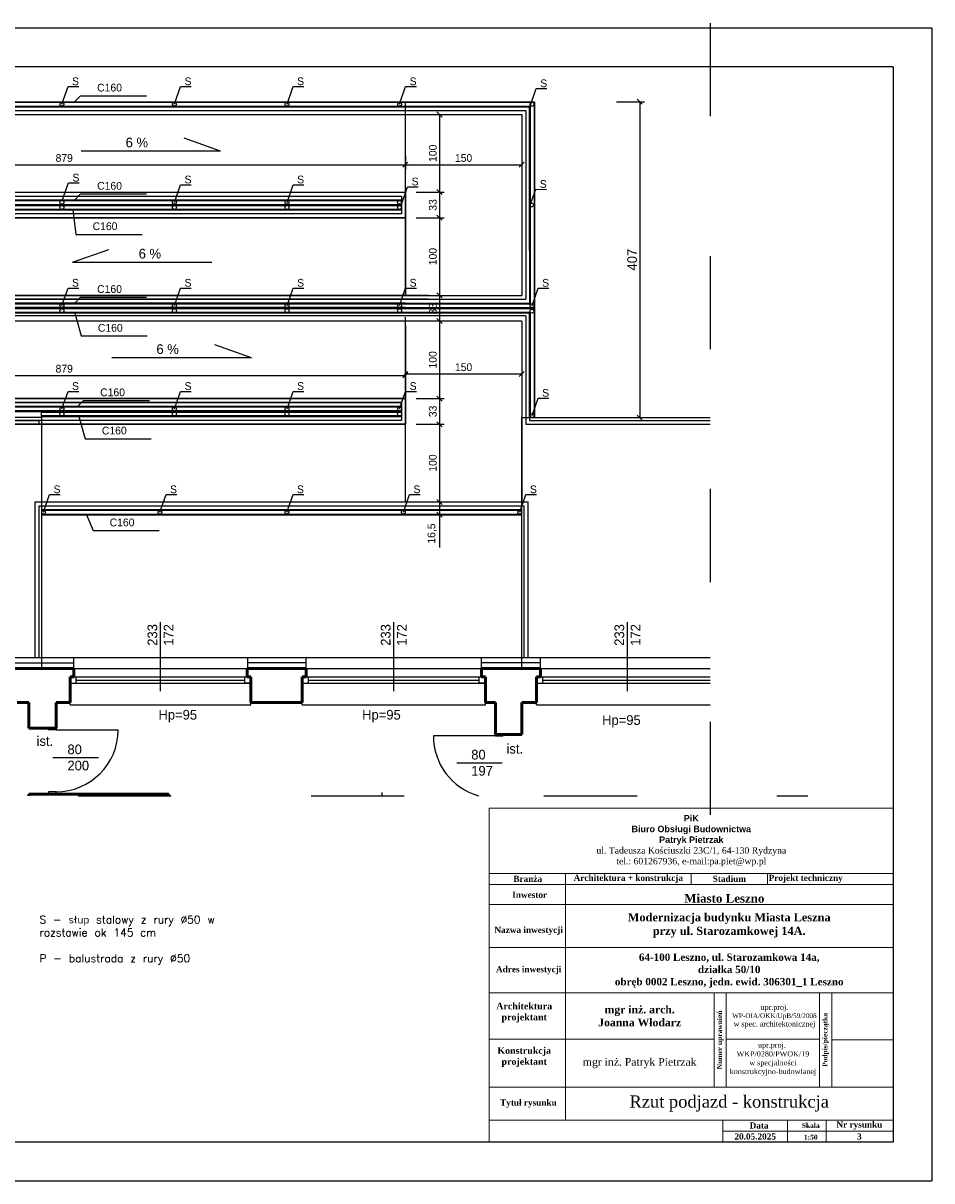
# Model space of a CAD drawing. Header units: centimetres. Extents: x 26734 to 37487, y -41160 to -26520.
# Tile 11 of 23: x 36261 to 37432, y -37880 to -36389. Entities that reach past the tile are written whole.
import ezdxf

# ---------------------------------------------------------------- set-up
doc = ezdxf.new("R2010")
doc.units = ezdxf.units.CM
doc.header["$PDMODE"] = 35
doc.header["$PDSIZE"] = 0.1
doc.linetypes.add('ACAD_ISO03W100', pattern=[30, 12, -18])
for name, color, linetype in [('A-KomentNotOdn-T', 3, 'Continuous'), ('Drzwi', 32, 'Continuous'), ('IE_opis', 7, 'Continuous'), ('Okna', 40, 'Continuous'), ('Widokowa', 94, 'Continuous')]:
    doc.layers.add(name, color=color, linetype=linetype)
doc.layers.add('Przekrojowa', color=90, linetype='Continuous', lineweight=50)
doc.layers.add('ramka', color=7, linetype='Continuous', lineweight=30)
doc.linetypes.add('BATTING', pattern='A,0.00254,-2.54,[134,ltypeshp.shx,S=2.54,R=0,X=-2.54,Y=0],-5.08,[134,ltypeshp.shx,S=2.54,R=180,X=2.54,Y=0],-2.54', length=10.16254)
doc.dimstyles.new('ISO-25', dxfattribs={"dimtxt": 12.5, "dimasz": 6.5, "dimexe": 6.25, "dimexo": 3.625, "dimgap": 3.625, "dimtad": 1, "dimtxsty": 'Standard', "dimblk": 'OBLIQUE', "dimcen": 2.5, "dimadec": 0, "dimazin": 0, "dimtfac": 1, "dimtmove": 0, "dimatfit": 3, "dimldrblk": 'OBLIQUE', "dimfxl": 30, "dimfxlon": 1, "dimarcsym": 0})

# ---------------------------------------------------------------- blocks, each defined once
blk = doc.blocks.new('_Oblique')
at = {"color": 0, "linetype": 'ByBlock', "lineweight": -2}
blk.add_line((-0.5, -0.5), (0.5, 0.5), dxfattribs=at)
blk = doc.blocks.new('*D2558')
at = {"color": 0, "lineweight": -2, "ltscale": 0.6}
for p, q in [((35874.8, -36560), (35874.8, -36577.4)), ((36753.8, -36560), (36753.8, -36577.4)), ((35874.8, -36571.1), (36753.8, -36571.1))]:
    blk.add_line(p, q, dxfattribs=at)
at = {"layer": 'DEFPOINTS', "color": 0}
for p in [(35874.8, -36556.4), (36753.8, -36556.4), (36753.8, -36571.1)]:
    blk.add_point(p, dxfattribs=at)
at = {"color": 0, "lineweight": -2, "xscale": 6.5, "yscale": 6.5, "zscale": 6.5, "rotation": 180}
blk.add_blockref('_Oblique', (35874.8, -36571.1), dxfattribs=at)
at = {"color": 0, "lineweight": -2, "xscale": 6.5, "yscale": 6.5, "zscale": 6.5}
blk.add_blockref('_Oblique', (36753.8, -36571.1), dxfattribs=at)
at = {"color": 0, "ltscale": 0.6, "insert": (36314.3, -36562.5), "char_height": 10, "attachment_point": 5}
blk.add_mtext('879', dxfattribs=at)
blk = doc.blocks.new('*D2559')
at = {"color": 0, "lineweight": -2, "ltscale": 0.6}
for p, q in [((36753.8, -36560), (36753.8, -36577.4)), ((36753.8, -36571.1), (36903.8, -36571.1)), ((36903.8, -36574.8), (36903.8, -36577.4))]:
    blk.add_line(p, q, dxfattribs=at)
at = {"layer": 'DEFPOINTS', "color": 0}
for p in [(36753.8, -36556.4), (36903.8, -36571.1), (36903.8, -36571.1)]:
    blk.add_point(p, dxfattribs=at)
at = {"color": 0, "lineweight": -2, "xscale": 6.5, "yscale": 6.5, "zscale": 6.5, "rotation": 180}
blk.add_blockref('_Oblique', (36753.8, -36571.1), dxfattribs=at)
at = {"color": 0, "lineweight": -2, "xscale": 6.5, "yscale": 6.5, "zscale": 6.5}
blk.add_blockref('_Oblique', (36903.8, -36571.1), dxfattribs=at)
at = {"color": 0, "ltscale": 0.6, "insert": (36828.8, -36562.5), "char_height": 10, "attachment_point": 5}
blk.add_mtext('150', dxfattribs=at)
blk = doc.blocks.new('*D2561')
at = {"color": 0, "lineweight": -2, "ltscale": 0.6}
for p, q in [((36753.8, -36812.5), (36753.8, -36848.7)), ((35874.8, -36834.2), (35874.8, -36848.7)), ((35874.8, -36842.5), (36753.8, -36842.5))]:
    blk.add_line(p, q, dxfattribs=at)
at = {"layer": 'DEFPOINTS', "color": 0}
for p in [(36753.8, -36767.7), (35874.8, -36830.5), (36753.8, -36842.5)]:
    blk.add_point(p, dxfattribs=at)
at = {"color": 0, "lineweight": -2, "xscale": 6.5, "yscale": 6.5, "zscale": 6.5, "rotation": 180}
blk.add_blockref('_Oblique', (35874.8, -36842.5), dxfattribs=at)
at = {"color": 0, "lineweight": -2, "xscale": 6.5, "yscale": 6.5, "zscale": 6.5}
blk.add_blockref('_Oblique', (36753.8, -36842.5), dxfattribs=at)
at = {"color": 0, "ltscale": 0.6, "insert": (36314.3, -36833.9), "char_height": 10, "attachment_point": 5}
blk.add_mtext('879', dxfattribs=at)
blk = doc.blocks.new('*D2562')
at = {"color": 0, "lineweight": -2, "ltscale": 0.6}
for p, q in [((36753.8, -36810.6), (36753.8, -36846.9)), ((36903.8, -36810.6), (36903.8, -36846.9)), ((36753.8, -36840.6), (36903.8, -36840.6))]:
    blk.add_line(p, q, dxfattribs=at)
at = {"layer": 'DEFPOINTS', "color": 0}
for p in [(36753.8, -36772.4), (36903.8, -36772.4), (36903.8, -36840.6)]:
    blk.add_point(p, dxfattribs=at)
at = {"color": 0, "lineweight": -2, "xscale": 6.5, "yscale": 6.5, "zscale": 6.5, "rotation": 180}
blk.add_blockref('_Oblique', (36753.8, -36840.6), dxfattribs=at)
at = {"color": 0, "lineweight": -2, "xscale": 6.5, "yscale": 6.5, "zscale": 6.5}
blk.add_blockref('_Oblique', (36903.8, -36840.6), dxfattribs=at)
at = {"color": 0, "ltscale": 0.6, "insert": (36828.8, -36832), "char_height": 10, "attachment_point": 5}
blk.add_mtext('150', dxfattribs=at)
blk = doc.blocks.new('*D2563')
at = {"color": 0, "lineweight": -2, "ltscale": 0.6}
for p, q in [((36767.8, -36506.4), (36804, -36506.4)), ((36797.8, -36506.4), (36797.8, -36606.4)), ((36767.8, -36606.4), (36804, -36606.4))]:
    blk.add_line(p, q, dxfattribs=at)
at = {"layer": 'DEFPOINTS', "color": 0}
for p in [(36753.8, -36506.4), (36753.8, -36606.4), (36797.8, -36606.4)]:
    blk.add_point(p, dxfattribs=at)
at = {"color": 0, "lineweight": -2, "xscale": 6.5, "yscale": 6.5, "zscale": 6.5}
for p, rotation in [((36797.8, -36506.4), 90), ((36797.8, -36606.4), 270)]:
    blk.add_blockref('_Oblique', p, dxfattribs=dict(at, rotation=rotation))
at = {"color": 0, "ltscale": 0.6, "insert": (36789.2, -36556.4), "char_height": 10, "attachment_point": 5, "rotation": 90}
blk.add_mtext('100', dxfattribs=at)
blk = doc.blocks.new('*D2564')
at = {"color": 0, "lineweight": -2, "ltscale": 0.6}
for p, q in [((36767.8, -36606.4), (36804, -36606.4)), ((36797.8, -36606.4), (36797.8, -36639.4)), ((36767.8, -36639.4), (36804, -36639.4))]:
    blk.add_line(p, q, dxfattribs=at)
at = {"layer": 'DEFPOINTS', "color": 0}
for p in [(36753.8, -36606.4), (36753.8, -36639.4), (36797.8, -36639.4)]:
    blk.add_point(p, dxfattribs=at)
at = {"color": 0, "lineweight": -2, "xscale": 6.5, "yscale": 6.5, "zscale": 6.5}
for p, rotation in [((36797.8, -36606.4), 90), ((36797.8, -36639.4), 270)]:
    blk.add_blockref('_Oblique', p, dxfattribs=dict(at, rotation=rotation))
at = {"color": 0, "ltscale": 0.6, "insert": (36789.2, -36622.9), "char_height": 10, "attachment_point": 5, "rotation": 90}
blk.add_mtext('33', dxfattribs=at)
blk = doc.blocks.new('*D2565')
at = {"color": 0, "lineweight": -2, "ltscale": 0.6}
for p, q in [((36767.8, -36639.4), (36804, -36639.4)), ((36797.8, -36639.4), (36797.8, -36739.4)), ((36767.8, -36739.4), (36804, -36739.4))]:
    blk.add_line(p, q, dxfattribs=at)
at = {"layer": 'DEFPOINTS', "color": 0}
for p in [(36753.8, -36639.4), (36753.8, -36739.4), (36797.8, -36739.4)]:
    blk.add_point(p, dxfattribs=at)
at = {"color": 0, "lineweight": -2, "xscale": 6.5, "yscale": 6.5, "zscale": 6.5}
for p, rotation in [((36797.8, -36639.4), 90), ((36797.8, -36739.4), 270)]:
    blk.add_blockref('_Oblique', p, dxfattribs=dict(at, rotation=rotation))
at = {"color": 0, "ltscale": 0.6, "insert": (36789.2, -36689.4), "char_height": 10, "attachment_point": 5, "rotation": 90}
blk.add_mtext('100', dxfattribs=at)
blk = doc.blocks.new('*D2566')
at = {"color": 0, "lineweight": -2, "ltscale": 0.6}
for p, q in [((36767.8, -36739.4), (36804, -36739.4)), ((36797.8, -36739.4), (36797.8, -36772.4)), ((36767.8, -36772.4), (36804, -36772.4))]:
    blk.add_line(p, q, dxfattribs=at)
at = {"layer": 'DEFPOINTS', "color": 0}
for p in [(36753.8, -36739.4), (36753.8, -36772.4), (36797.8, -36772.4)]:
    blk.add_point(p, dxfattribs=at)
at = {"color": 0, "lineweight": -2, "xscale": 6.5, "yscale": 6.5, "zscale": 6.5}
for p, rotation in [((36797.8, -36739.4), 90), ((36797.8, -36772.4), 270)]:
    blk.add_blockref('_Oblique', p, dxfattribs=dict(at, rotation=rotation))
at = {"color": 0, "ltscale": 0.6, "insert": (36789.2, -36756.7), "char_height": 10, "attachment_point": 5, "rotation": 90}
blk.add_mtext('33', dxfattribs=at)
blk = doc.blocks.new('*D2567')
at = {"color": 0, "lineweight": -2, "ltscale": 0.6}
for p, q in [((36767.8, -36772.4), (36804, -36772.4)), ((36797.8, -36772.4), (36797.8, -36872.4)), ((36767.8, -36872.4), (36804, -36872.4))]:
    blk.add_line(p, q, dxfattribs=at)
at = {"layer": 'DEFPOINTS', "color": 0}
for p in [(36753.8, -36772.4), (36753.8, -36872.4), (36797.8, -36872.4)]:
    blk.add_point(p, dxfattribs=at)
at = {"color": 0, "lineweight": -2, "xscale": 6.5, "yscale": 6.5, "zscale": 6.5}
for p, rotation in [((36797.8, -36772.4), 90), ((36797.8, -36872.4), 270)]:
    blk.add_blockref('_Oblique', p, dxfattribs=dict(at, rotation=rotation))
at = {"color": 0, "ltscale": 0.6, "insert": (36789.2, -36822.4), "char_height": 10, "attachment_point": 5, "rotation": 90}
blk.add_mtext('100', dxfattribs=at)
blk = doc.blocks.new('*D2568')
at = {"color": 0, "lineweight": -2, "ltscale": 0.6}
for p, q in [((36767.8, -36872.4), (36804, -36872.4)), ((36797.8, -36872.4), (36797.8, -36905.4)), ((36767.8, -36905.4), (36804, -36905.4))]:
    blk.add_line(p, q, dxfattribs=at)
at = {"layer": 'DEFPOINTS', "color": 0}
for p in [(36753.8, -36872.4), (36753.8, -36905.4), (36797.8, -36905.4)]:
    blk.add_point(p, dxfattribs=at)
at = {"color": 0, "lineweight": -2, "xscale": 6.5, "yscale": 6.5, "zscale": 6.5}
for p, rotation in [((36797.8, -36872.4), 90), ((36797.8, -36905.4), 270)]:
    blk.add_blockref('_Oblique', p, dxfattribs=dict(at, rotation=rotation))
at = {"color": 0, "ltscale": 0.6, "insert": (36789.2, -36888.9), "char_height": 10, "attachment_point": 5, "rotation": 90}
blk.add_mtext('33', dxfattribs=at)
blk = doc.blocks.new('*D2569')
at = {"color": 0, "lineweight": -2, "ltscale": 0.6}
for p, q in [((36767.8, -36905.4), (36804, -36905.4)), ((36797.8, -36905.4), (36797.8, -37005.4)), ((36767.8, -37005.4), (36804, -37005.4))]:
    blk.add_line(p, q, dxfattribs=at)
at = {"layer": 'DEFPOINTS', "color": 0}
for p in [(36753.8, -36905.4), (36753.8, -37005.4), (36797.8, -37005.4)]:
    blk.add_point(p, dxfattribs=at)
at = {"color": 0, "lineweight": -2, "xscale": 6.5, "yscale": 6.5, "zscale": 6.5}
for p, rotation in [((36797.8, -36905.4), 90), ((36797.8, -37005.4), 270)]:
    blk.add_blockref('_Oblique', p, dxfattribs=dict(at, rotation=rotation))
at = {"color": 0, "ltscale": 0.6, "insert": (36789.2, -36955.4), "char_height": 10, "attachment_point": 5, "rotation": 90}
blk.add_mtext('100', dxfattribs=at)
blk = doc.blocks.new('*D2570')
at = {"color": 0, "lineweight": -2, "ltscale": 0.6}
for p, q in [((36767.8, -37005.4), (36804, -37005.4)), ((36797.8, -37005.4), (36797.8, -37021.9)), ((36767.8, -37021.9), (36804, -37021.9)), ((36797.8, -37021.9), (36797.8, -37064.1))]:
    blk.add_line(p, q, dxfattribs=at)
at = {"layer": 'DEFPOINTS', "color": 0}
for p in [(36753.8, -37005.4), (36751.1, -37021.9), (36797.8, -37021.9)]:
    blk.add_point(p, dxfattribs=at)
at = {"color": 0, "lineweight": -2, "xscale": 6.5, "yscale": 6.5, "zscale": 6.5}
for p, rotation in [((36797.8, -37005.4), 90), ((36797.8, -37021.9), 270)]:
    blk.add_blockref('_Oblique', p, dxfattribs=dict(at, rotation=rotation))
at = {"color": 0, "ltscale": 0.6, "insert": (36788.3, -37046.2), "char_height": 10, "attachment_point": 5, "rotation": 90}
blk.add_mtext('16,5', dxfattribs=at)
blk = doc.blocks.new('*D2639')
at = {"color": 0, "lineweight": -2, "ltscale": 0.6}
for p, q in [((37025.8, -36489.9), (37062.1, -36489.9)), ((37055.8, -36489.9), (37055.8, -36896.9)), ((37025.8, -36896.9), (37062.1, -36896.9))]:
    blk.add_line(p, q, dxfattribs=at)
at = {"layer": 'DEFPOINTS', "color": 0}
for p in [(36920.3, -36489.9), (36920.3, -36896.9), (37055.8, -36896.9)]:
    blk.add_point(p, dxfattribs=at)
at = {"color": 0, "lineweight": -2, "xscale": 6.5, "yscale": 6.5, "zscale": 6.5}
for p, rotation in [((37055.8, -36489.9), 90), ((37055.8, -36896.9), 270)]:
    blk.add_blockref('_Oblique', p, dxfattribs=dict(at, rotation=rotation))
at = {"color": 0, "ltscale": 0.6, "insert": (37046, -36693.4), "char_height": 12.5, "attachment_point": 5, "rotation": 90}
blk.add_mtext('407', dxfattribs=at)

msp = doc.modelspace()

# ---------------------------------------------------------------- linework, layer by layer
at = {"linetype": 'ACAD_ISO03W100', "ltscale": 10}
for p, q in [((37146.644, -36388.734), (37146.644, -37519.523)), ((35432.285, -37383.92), (37272.218, -37383.92))]:
    msp.add_line(p, q, dxfattribs=at)
at = {"ltscale": 0.6}
for p, q in [((35874.812, -36489.917), (36920.312, -36489.917)), ((35874.812, -36490.667), (36919.562, -36490.667)), ((36919.562, -36490.667), (36919.562, -36755.167)), ((36920.312, -36489.917), (36920.312, -36755.917)), ((35844.812, -36501.417), (36908.812, -36501.417)), ((35844.812, -36506.417), (36903.812, -36506.417)), ((35874.812, -36495.667), (36914.562, -36495.667)), ((35874.812, -36496.417), (36913.812, -36496.417)), ((36903.812, -36506.417), (36903.812, -36739.417)), ((36908.812, -36501.417), (36908.812, -36744.417)), ((36913.812, -36496.417), (36913.812, -36749.417)), ((36914.562, -36495.667), (36914.562, -36750.167)), ((35844.812, -36606.417), (36753.812, -36606.417)), ((35844.812, -36611.417), (36748.812, -36611.417)), ((36748.812, -36611.417), (36748.812, -36634.417)), ((36753.812, -36606.417), (36753.812, -36639.417)), ((36748.812, -36622.917), (35708.312, -36622.917)), ((36748.812, -36623.667), (35709.062, -36623.667)), ((35874.812, -36616.417), (36748.812, -36616.417)), ((35874.812, -36617.167), (36748.812, -36617.167)), ((35874.812, -36622.167), (36748.812, -36622.167)), ((35874.812, -36622.917), (36748.812, -36622.917)), ((35874.812, -36622.917), (36748.812, -36622.917)), ((35874.812, -36623.667), (36748.812, -36623.667)), ((36753.812, -36616.417), (36753.812, -36622.917)), ((36753.812, -36622.917), (36753.812, -36629.417)), ((36753.812, -36622.917), (36753.812, -36634.417)), ((36748.812, -36628.667), (35714.062, -36628.667)), ((36748.812, -36629.417), (35714.812, -36629.417)), ((36748.812, -36634.417), (35719.812, -36634.417)), ((36753.812, -36639.417), (35724.812, -36639.417)), ((35844.812, -36639.417), (36753.812, -36639.417)), ((35874.812, -36628.667), (36748.812, -36628.667)), ((35874.812, -36629.417), (36748.812, -36629.417)), ((36753.812, -36639.417), (36753.812, -36739.417)), ((35874.812, -36739.417), (36903.812, -36739.417)), ((36783.812, -36739.417), (35874.812, -36739.417)), ((35879.812, -36744.417), (36908.812, -36744.417)), ((36783.812, -36744.417), (35879.812, -36744.417)), ((35879.812, -36749.417), (36913.812, -36749.417)), ((36753.812, -36749.417), (35879.812, -36749.417)), ((35879.812, -36750.167), (36914.562, -36750.167)), ((36753.812, -36750.167), (35879.812, -36750.167)), ((35879.812, -36755.167), (36919.562, -36755.167)), ((36753.812, -36755.167), (35879.812, -36755.167)), ((35879.812, -36755.917), (36920.312, -36755.917)), ((36753.812, -36755.917), (35879.812, -36755.917)), ((36753.812, -36755.917), (35879.812, -36755.917)), ((36919.562, -36756.667), (35879.812, -36756.667)), ((36919.562, -36756.667), (36919.562, -36896.917)), ((36920.312, -36755.917), (36920.312, -36896.917)), ((36903.812, -36772.417), (35874.812, -36772.417)), ((36914.562, -36761.667), (35879.812, -36761.667)), ((36913.812, -36762.417), (35879.812, -36762.417)), ((36908.812, -36765.917), (35879.812, -36765.917)), ((36903.812, -36772.417), (36903.812, -37005.417)), ((36908.812, -36765.917), (36908.812, -36905.417)), ((36913.812, -36762.417), (36913.812, -36900.417)), ((36914.562, -36761.667), (36914.562, -36896.917)), ((36748.812, -36877.417), (35719.812, -36877.417)), ((36753.812, -36872.417), (35724.812, -36872.417)), ((35844.812, -36872.417), (36753.812, -36872.417)), ((35844.812, -36877.417), (36748.812, -36877.417)), ((36748.812, -36877.417), (36748.812, -36900.417)), ((36753.812, -36872.417), (36753.812, -36905.417)), ((36748.812, -36888.917), (35708.312, -36888.917)), ((36748.812, -36888.917), (35708.312, -36888.917)), ((36748.812, -36888.167), (35709.062, -36888.167)), ((36748.812, -36883.167), (35714.062, -36883.167)), ((36748.812, -36882.417), (35714.812, -36882.417)), ((35874.812, -36882.417), (36748.812, -36882.417)), ((35874.812, -36883.167), (36748.812, -36883.167)), ((35874.812, -36888.167), (36748.812, -36888.167)), ((35874.812, -36888.917), (36748.812, -36888.917)), ((35874.812, -36888.917), (36748.812, -36888.917)), ((36284.89, -36896.917), (36284.89, -36888.917)), ((36284.89, -36889.667), (36748.812, -36889.667)), ((36748.812, -36889.667), (36284.89, -36889.667)), ((36284.89, -36894.667), (36748.812, -36894.667)), ((36748.812, -36894.667), (36284.89, -36894.667)), ((36753.812, -36882.417), (36753.812, -36888.917)), ((36753.812, -36888.917), (36753.812, -36895.417)), ((36753.812, -36888.917), (36753.812, -36900.417)), ((36748.812, -36900.417), (35719.812, -36900.417)), ((36753.812, -36905.417), (35724.812, -36905.417)), ((35844.812, -36905.417), (36753.812, -36905.417)), ((36284.89, -36895.417), (36748.812, -36895.417)), ((36748.812, -36895.417), (36284.89, -36895.417)), ((36276.812, -37005.417), (36911.812, -37005.417)), ((36281.812, -37010.417), (36906.812, -37010.417)), ((36284.812, -37015.417), (36903.812, -37015.417)), ((36284.812, -37016.167), (36903.812, -37016.167)), ((36284.812, -37021.167), (36903.812, -37021.167)), ((36903.812, -37021.917), (36284.812, -37021.917)), ((36284.812, -37021.917), (36903.812, -37021.917)), ((36284.812, -37021.917), (36903.812, -37021.917))]:
    msp.add_line(p, q, dxfattribs=at)
for centre in [(36311.312, -36493.076), (36456.312, -36493.076), (36601.312, -36493.076), (36746.312, -36493.076), (36916.976, -36493.207), (36311.312, -36619.576), (36311.312, -36626.076), (36456.312, -36619.576), (36456.312, -36626.076), (36601.312, -36619.576), (36601.312, -36626.076), (36746.216, -36619.659), (36746.216, -36626.159), (36746.312, -36619.576), (36746.312, -36626.076), (36916.312, -36622.917), (36311.312, -36752.576), (36311.312, -36759.076), (36456.312, -36752.576), (36456.312, -36759.076), (36601.312, -36752.576), (36601.312, -36759.076), (36746.312, -36752.576), (36746.312, -36759.076), (36916.851, -36759.709), (36917.026, -36752.611), (36311.312, -36885.667), (36311.312, -36892.167), (36456.312, -36885.667), (36456.312, -36892.167), (36601.312, -36885.667), (36601.312, -36892.167), (36746.312, -36885.667), (36746.312, -36892.167), (36917.026, -36894.358), (36287.581, -37018.667), (36437.581, -37018.667), (36601.19, -37018.667), (36751.19, -37018.667), (36901.19, -37018.667)]:
    msp.add_circle(centre, 2.5, dxfattribs=at)
at = {"layer": 'A-KomentNotOdn-T', "ltscale": 0.6}
for p, q in [((36311.312, -36493.076), (36319.178, -36470.494)), ((36319.178, -36470.494), (36332.999, -36470.529)), ((36456.312, -36493.076), (36464.178, -36470.494)), ((36464.178, -36470.494), (36477.999, -36470.529)), ((36601.312, -36493.076), (36609.178, -36470.494)), ((36609.178, -36470.494), (36622.999, -36470.529)), ((36746.312, -36493.076), (36754.178, -36470.494)), ((36754.178, -36470.494), (36767.999, -36470.529)), ((36914.562, -36495.667), (36922.428, -36473.084)), ((36922.428, -36473.084), (36936.249, -36473.12)), ((36327.043, -36490.667), (36335.233, -36482.278)), ((36335.233, -36482.278), (36420.374, -36482.278)), ((36311.812, -36617.167), (36319.678, -36594.584)), ((36319.678, -36594.584), (36333.499, -36594.62)), ((36327.043, -36617.167), (36335.233, -36608.778)), ((36335.233, -36608.778), (36420.374, -36608.778)), ((36456.312, -36619.576), (36464.178, -36596.994)), ((36464.178, -36596.994), (36477.999, -36597.029)), ((36601.312, -36619.576), (36609.178, -36596.994)), ((36609.178, -36596.994), (36622.999, -36597.029)), ((36748.812, -36622.167), (36756.678, -36599.584)), ((36756.678, -36599.584), (36770.499, -36599.62)), ((36913.897, -36625.376), (36921.763, -36602.794)), ((36921.763, -36602.794), (36935.584, -36602.829)), ((36325.327, -36629.417), (36329.433, -36660.834)), ((36329.433, -36660.834), (36414.575, -36660.834)), ((36311.312, -36752.576), (36319.178, -36729.994)), ((36319.178, -36729.994), (36332.999, -36730.029)), ((36456.312, -36752.576), (36464.178, -36729.994)), ((36464.178, -36729.994), (36477.999, -36730.029)), ((36601.312, -36752.576), (36609.178, -36729.994)), ((36609.178, -36729.994), (36622.999, -36730.029)), ((36746.312, -36752.576), (36754.178, -36729.994)), ((36754.178, -36729.994), (36767.999, -36730.029)), ((36917.026, -36752.611), (36924.892, -36730.029)), ((36924.892, -36730.029), (36938.714, -36730.064)), ((36327.043, -36750.167), (36335.233, -36741.778)), ((36335.233, -36741.778), (36420.374, -36741.778)), ((36328.022, -36762.417), (36336.211, -36791.696)), ((36753.812, -36778.667), (36753.812, -36900.667)), ((36913.812, -36778.667), (36913.812, -36896.917)), ((36336.211, -36791.696), (36421.353, -36791.696)), ((36311.312, -36885.667), (36319.178, -36863.084)), ((36319.178, -36863.084), (36332.999, -36863.12)), ((36456.312, -36885.667), (36464.178, -36863.084)), ((36464.178, -36863.084), (36477.999, -36863.12)), ((36601.312, -36885.667), (36609.178, -36863.084)), ((36609.178, -36863.084), (36622.999, -36863.12)), ((36746.312, -36885.667), (36754.178, -36863.084)), ((36754.178, -36863.084), (36767.999, -36863.12)), ((36330.922, -36883.167), (36339.112, -36874.778)), ((36339.112, -36874.778), (36424.253, -36874.778)), ((36917.026, -36894.358), (36924.893, -36871.776)), ((36924.893, -36871.776), (36938.714, -36871.811)), ((36281.89, -36905.417), (36281.89, -36900.417)), ((36333.176, -36895.417), (36341.366, -36924.063)), ((36341.366, -36924.063), (36426.508, -36924.063)), ((36287.581, -37018.667), (36295.447, -36996.084)), ((36295.447, -36996.084), (36309.268, -36996.12)), ((36437.581, -37018.667), (36445.447, -36996.084)), ((36445.447, -36996.084), (36459.268, -36996.12)), ((36601.19, -37018.667), (36609.056, -36996.084)), ((36609.056, -36996.084), (36622.877, -36996.12)), ((36751.19, -37018.667), (36759.056, -36996.084)), ((36759.056, -36996.084), (36772.877, -36996.12)), ((36901.19, -37018.667), (36909.056, -36996.084)), ((36909.056, -36996.084), (36922.877, -36996.12)), ((36276.89, -37205.917), (36276.89, -37005.417)), ((36281.89, -37205.917), (36281.89, -37010.417)), ((36906.89, -37205.917), (36906.89, -37010.417)), ((36911.89, -37205.917), (36911.812, -37005.417)), ((36343.188, -37021.917), (36351.378, -37042.385)), ((36351.378, -37042.385), (36436.52, -37042.385))]:
    msp.add_line(p, q, dxfattribs=at)
at = {"layer": 'Drzwi'}
for p, q in [((36438.39, -37249.347), (36438.39, -37160.274)), ((36738.89, -37249.347), (36738.89, -37160.274)), ((37039.89, -37249.347), (37039.89, -37160.274)), ((36293.89, -37298.917), (36293.89, -37296.917)), ((36303.89, -37296.917), (36303.89, -37298.917)), ((36303.89, -37298.917), (36293.89, -37298.917)), ((36303.89, -37298.917), (36383.89, -37298.917)), ((36869.89, -37306.917), (36789.89, -37306.917)), ((36869.89, -37302.917), (36869.89, -37306.917)), ((36869.89, -37302.917), (36869.89, -37306.917)), ((36869.89, -37302.917), (36869.89, -37306.917)), ((36869.89, -37306.917), (36879.89, -37306.917)), ((36869.89, -37306.917), (36879.89, -37306.917)), ((36869.89, -37306.917), (36874.89, -37306.917)), ((36879.89, -37304.917), (36879.89, -37306.917)), ((36879.89, -37304.917), (36879.89, -37306.917)), ((36299.765, -37334.666), (36358.453, -37334.666)), ((36819.979, -37341.464), (36878.668, -37341.464)), ((36303.89, -37378.917), (36293.89, -37378.917)), ((36293.89, -37378.917), (36293.89, -37381.917)), ((36303.89, -37381.917), (36303.89, -37378.917)), ((36723.89, -37383.92), (36723.89, -37379.774))]:
    msp.add_line(p, q, dxfattribs=at)
for centre, radius, start, end in [((36303.89, -37298.917), 80, 270, 0), ((36869.881, -37306.926), 79.991, 179.993728, 254.266209)]:
    msp.add_arc(centre, radius, start, end, dxfattribs=at)
at = {"layer": 'Okna'}
for p, q in [((36322.89, -37230.917), (36554.89, -37230.917)), ((36329.89, -37238.917), (36329.89, -37230.917)), ((36329.89, -37234.917), (36546.89, -37234.917)), ((36546.89, -37238.917), (36546.89, -37230.917)), ((36621.89, -37230.917), (36853.89, -37230.917)), ((36628.89, -37238.917), (36628.89, -37230.917)), ((36628.89, -37234.917), (36848.89, -37234.917)), ((36848.89, -37238.917), (36848.89, -37230.917)), ((36923.89, -37230.917), (37146.644, -37230.917)), ((36930.89, -37238.917), (36930.89, -37230.917)), ((36930.89, -37234.917), (37146.644, -37234.917)), ((36321.89, -37238.917), (36554.89, -37238.917)), ((36554.89, -37238.917), (36546.89, -37238.917)), ((36620.89, -37238.917), (36856.89, -37238.917)), ((36856.89, -37238.917), (36848.89, -37238.917)), ((36922.89, -37238.917), (37146.644, -37238.917))]:
    msp.add_line(p, q, dxfattribs=at)
at = {"layer": 'Przekrojowa'}
for p, q in [((36248.89, -37219.917), (36326.89, -37219.917)), ((36326.89, -37230.917), (36326.89, -37219.917)), ((36549.89, -37230.917), (36549.89, -37219.917)), ((36549.89, -37219.917), (36625.89, -37219.917)), ((36625.89, -37230.917), (36625.89, -37219.917)), ((36851.89, -37230.917), (36851.89, -37219.917)), ((36851.89, -37219.917), (36927.89, -37219.917)), ((36927.89, -37230.917), (36927.89, -37219.917)), ((36321.89, -37238.917), (36321.89, -37230.917)), ((36321.89, -37230.917), (36326.89, -37230.917)), ((36549.89, -37230.917), (36554.89, -37230.917)), ((36554.89, -37263.917), (36554.89, -37230.917)), ((36620.89, -37238.917), (36620.89, -37230.917)), ((36620.89, -37230.917), (36625.89, -37230.917)), ((36851.89, -37230.917), (36856.89, -37230.917)), ((36856.89, -37263.917), (36856.89, -37230.917)), ((36922.89, -37238.917), (36922.89, -37230.917)), ((36922.89, -37230.917), (36927.89, -37230.917)), ((36321.89, -37263.917), (36321.89, -37238.917)), ((36554.89, -37263.917), (36554.89, -37238.917)), ((36620.89, -37263.917), (36620.89, -37238.917)), ((36856.89, -37263.917), (36856.89, -37238.917)), ((36922.89, -37263.917), (36922.89, -37238.917)), ((36268.89, -37263.917), (36253.89, -37263.917)), ((36268.89, -37296.917), (36268.89, -37263.917)), ((36303.89, -37296.917), (36303.89, -37263.917)), ((36303.89, -37263.917), (36321.89, -37263.917)), ((36554.89, -37263.917), (36620.89, -37263.917)), ((36856.89, -37263.917), (36869.89, -37263.917)), ((36869.89, -37263.917), (36869.89, -37304.917)), ((36903.89, -37263.917), (36922.89, -37263.917)), ((36903.89, -37304.917), (36903.89, -37263.917)), ((36303.89, -37296.917), (36268.89, -37296.917)), ((36869.89, -37304.917), (36903.89, -37304.917)), ((36268.89, -37383.92), (36268.89, -37381.917)), ((36303.89, -37381.917), (36268.89, -37381.917)), ((36448.89, -37381.917), (36303.89, -37381.917)), ((36448.89, -37383.92), (36448.89, -37381.917))]:
    msp.add_line(p, q, dxfattribs=at)
at = {"layer": 'Widokowa'}
for p, q in [((37432.084, -36395.042), (35332.084, -36395.042)), ((37432.084, -36395.042), (37432.084, -37880.042)), ((36753.812, -36739.417), (36753.812, -36490.667)), ((36753.812, -36681.785), (36753.812, -36490.667)), ((36913.812, -36681.785), (36913.812, -36496.417)), ((36515.793, -36553.6), (36468.693, -36537.038)), ((36515.793, -36553.6), (36336.116, -36553.6)), ((36324.768, -36696.834), (36371.868, -36680.272)), ((36324.768, -36696.834), (36504.446, -36696.834)), ((36753.812, -37005.417), (36753.812, -36767.667)), ((36913.812, -36896.917), (36913.812, -36762.417)), ((36555.426, -36819.789), (36508.326, -36803.227)), ((36555.426, -36819.789), (36375.748, -36819.789)), ((36284.89, -36896.917), (35578.458, -36896.917)), ((35578.458, -36900.417), (36281.89, -36900.417)), ((35578.458, -36905.417), (36276.89, -36905.417)), ((36284.89, -36896.917), (36284.89, -37219.917)), ((36903.89, -37219.917), (36903.89, -36896.917)), ((36903.89, -36896.917), (37146.644, -36896.917)), ((36908.812, -36905.417), (37146.644, -36905.417)), ((36913.812, -36900.417), (37146.644, -36900.417)), ((36913.812, -36900.417), (37014.89, -36900.417)), ((35578.458, -37205.917), (37146.644, -37205.917)), ((36326.89, -37219.917), (36550.89, -37219.917)), ((36625.89, -37219.917), (36851.89, -37219.917)), ((36927.89, -37219.917), (37146.644, -37219.917)), ((36321.89, -37266.917), (36321.89, -37263.917)), ((36321.89, -37266.917), (36554.89, -37266.917)), ((36554.89, -37266.917), (36554.89, -37263.917)), ((36620.89, -37266.917), (36620.89, -37263.917)), ((36620.89, -37266.917), (36856.89, -37266.917)), ((36856.89, -37266.917), (36856.89, -37263.917)), ((36922.89, -37266.917), (36922.89, -37263.917)), ((36922.89, -37266.917), (37146.644, -37266.917)), ((35332.084, -37880.042), (37432.084, -37880.042))]:
    msp.add_line(p, q, dxfattribs=at)
at = {"layer": 'Widokowa', "color": 7}
for p, q in [((37382.084, -36445.042), (35507.084, -36445.042)), ((37382.084, -36445.042), (37382.084, -37830.042)), ((37382.084, -37830.042), (35507.084, -37830.042))]:
    msp.add_line(p, q, dxfattribs=at)
at = {"layer": 'Widokowa', "ltscale": 0.5}
for p, q in [((36326.89, -37219.917), (36326.89, -37205.917)), ((36550.89, -37219.917), (36550.89, -37205.917)), ((36625.89, -37219.917), (36625.89, -37205.917)), ((36851.89, -37219.917), (36851.89, -37205.917)), ((36927.89, -37219.917), (36927.89, -37205.917))]:
    msp.add_line(p, q, dxfattribs=at)
at = {"layer": 'Widokowa', "linetype": 'BATTING', "ltscale": 0.5}
for p, q in [((36248.89, -37212.917), (36326.89, -37212.917)), ((36625.89, -37212.917), (36550.89, -37212.917)), ((36927.89, -37212.917), (36851.89, -37212.917))]:
    msp.add_line(p, q, dxfattribs=at)
at = {"layer": 'Widokowa', "color": 7, "lineweight": 13}
for p, q in [((37382.084, -37344.521), (37382.084, -37830.042)), ((36861.727, -37399.875), (37382.084, -37399.875)), ((36861.727, -37399.875), (36861.727, -37830.042)), ((36862.334, -37483.945), (37382.084, -37483.945)), ((36959.94, -37483.945), (36959.94, -37801.692)), ((37121.968, -37483.945), (37121.977, -37498.12)), ((37220.322, -37483.945), (37220.322, -37498.12)), ((36862.334, -37498.12), (37382.084, -37498.12)), ((36862.334, -37524.11), (37382.084, -37524.11)), ((36862.334, -37579.615), (37382.084, -37579.615)), ((37151.453, -37637.89), (36861.727, -37637.89)), ((36862.334, -37637.89), (37382.084, -37637.89)), ((37151.453, -37759.167), (37151.453, -37637.89)), ((37167.203, -37759.167), (37167.203, -37637.89)), ((37287.52, -37759.167), (37287.52, -37637.89)), ((37303.27, -37759.167), (37303.27, -37637.89)), ((36861.727, -37697.658), (37151.453, -37697.658)), ((37167.203, -37697.658), (37287.52, -37697.658)), ((37303.27, -37698.529), (37382.084, -37698.529)), ((36861.727, -37759.167), (37382.084, -37759.167)), ((36861.727, -37759.167), (37151.453, -37759.167)), ((37167.203, -37759.167), (37287.52, -37759.167)), ((36861.727, -37801.692), (37382.084, -37801.692)), ((37162.938, -37801.692), (37162.938, -37830.042)), ((37246.047, -37801.692), (37246.047, -37830.042)), ((37296.098, -37801.692), (37296.098, -37830.042)), ((37162.938, -37815.867), (37382.084, -37815.867)), ((36861.727, -37830.042), (37382.084, -37830.042))]:
    msp.add_line(p, q, dxfattribs=at)

# ---------------------------------------------------------------- texts
at = {"layer": 'A-KomentNotOdn-T', "ltscale": 0.6, "char_height": 10, "width": 84.48432, "attachment_point": 1}
for s, insert in [('{\\F.shx;S}', (36324.353, -36458.66)), ('{\\F.shx;S}', (36469.353, -36458.66)), ('{\\F.shx;S}', (36614.353, -36458.66)), ('{\\F.shx;S}', (36759.353, -36458.66)), ('{\\F.shx;S}', (36927.603, -36461.25)), ('{\\F.shx;C160}', (36356.707, -36466.769)), ('{\\F.shx;S}', (36324.853, -36582.75)), ('{\\F.shx;C160}', (36356.707, -36593.269)), ('{\\F.shx;S}', (36469.353, -36585.16)), ('{\\F.shx;S}', (36614.353, -36585.16)), ('{\\F.shx;S}', (36761.853, -36587.75)), ('{\\F.shx;S}', (36926.938, -36590.96)), ('{\\F.shx;C160}', (36350.908, -36645.325)), ('{\\F.shx;S}', (36324.353, -36718.16)), ('{\\F.shx;C160}', (36356.707, -36726.269)), ('{\\F.shx;S}', (36469.353, -36718.16)), ('{\\F.shx;S}', (36614.353, -36718.16)), ('{\\F.shx;S}', (36759.353, -36718.16)), ('{\\F.shx;S}', (36930.067, -36718.195)), ('{\\F.shx;C160}', (36357.686, -36776.186)), ('{\\F.shx;S}', (36324.353, -36851.25)), ('{\\F.shx;C160}', (36360.587, -36859.269)), ('{\\F.shx;S}', (36469.353, -36851.25)), ('{\\F.shx;S}', (36614.353, -36851.25)), ('{\\F.shx;S}', (36759.353, -36851.25)), ('{\\F.shx;S}', (36930.067, -36859.942)), ('{\\F.shx;C160}', (36362.841, -36908.553)), ('{\\F.shx;S}', (36300.622, -36984.25)), ('{\\F.shx;S}', (36450.622, -36984.25)), ('{\\F.shx;S}', (36614.231, -36984.25)), ('{\\F.shx;S}', (36764.231, -36984.25)), ('{\\F.shx;S}', (36914.231, -36984.25)), ('{\\F.shx;C160}', (36372.853, -37026.876))]:
    msp.add_mtext(s, dxfattribs=dict(at, insert=insert))
at = {"layer": 'Drzwi', "char_height": 12.5, "width": 60.07688, "attachment_point": 1, "rotation": 90}
for insert in [(36421.69, -37190.745), (36722.19, -37190.745), (37023.19, -37190.745)]:
    msp.add_mtext('233\\P172', dxfattribs=dict(at, insert=insert))
at = {"layer": 'Drzwi', "char_height": 12.5, "width": 60.07688, "attachment_point": 1}
for s, insert in [('80\\P200', (36318.458, -37317.967)), ('80\\P197', (36838.673, -37324.765))]:
    msp.add_mtext(s, dxfattribs=dict(at, insert=insert))
at = {"layer": 'IE_opis', "color": 7, "ltscale": 0.5}
for s, insert, char_height, width, attachment_point in [('\\pxqc,t4;{\\fArial|b1|i0|c238|p34;\\H1.1667x;PiK \\P\\pxqc,t4;Biuro Obsługi Budownictwa\\P\\pxqc,t4;Patryk Pietrzak\\P\\pxqc,t4;\\fTimes New Roman|b0|i0|c238|p18;ul. Tadeusza Kościuszki 23C/1, 64-130 Rydzyna\\P\\pxqc,t4;tel.: 601267936, e-mail:pa.piet@wp.pl\\P\\pxqc,t4;}', (36862.334, -37441.91), 7.0875, 519.75, 4), ('{\\fTimes New Roman|b1|i0|c238|p18;mgr inż. arch. \\PJoanna Włodarz}', (37055.697, -37667.774), 9.975, 191.51305, 5), ('\\A1;\\pxl0.5556;{\\fTimes New Roman|b0|i0|c238|p18;upr.proj.\\P\\H0.8889x;WP-OIA/OKK/UpB/59/2008\\P\\A0;\\H1.125x;w spec. architektonicznej\\A1;  }', (37227.362, -37668.21), 6.804, 120.31672, 5), ('{\\fTimes New Roman|b0|i0|c238|p18;\\C256;upr.proj.  WKP/0280/PWOK/19 \\Pw specjalności konstrukcyjno-budowlanej\\P\\pxl0.5556;\\A1;\\C7;  }', (37227.362, -37728.91), 6.804, 120.31672, 5), ('{\\fTimes New Roman|b0|i0|c238|p18;\\C256;mgr inż. Patryk Pietrzak}', (37055.697, -37728.413), 9.975, 191.51305, 5)]:
    msp.add_mtext(s, dxfattribs=dict(at, insert=insert, char_height=char_height, width=width, attachment_point=attachment_point))
at = {"layer": 'ramka', "color": 7, "attachment_point": 5}
for s, insert, char_height, width in [('{\\fTimes New Roman|b1|i0|c238|p18;Branża}', (36911.441, -37491.032), 7.875, 98.21285), ('\\pxt4;{\\fTimes New Roman|b1|i0|c238|p18;Architektura + konstrukcja}', (37041.075, -37491.032), 7.875, 162.26894), ('{\\fTimes New Roman|b1|i0|c238|p18;Stadium}', (37171.217, -37491.032), 7.875, 98.20985), ('{\\fTimes New Roman|b1|i0|c238|p18;Projekt techniczny}', (37269.562, -37491.032), 7.875, 98.20985), ('{\\fTimes New Roman|b1|i0|c238|p18; Tytuł rysunku}', (36910.834, -37780.43), 7.875, 98.21285), ('{\\fTimes New Roman|b1|i0|c238|p18;Nr rysunku}', (37338.691, -37808.78), 7.875, 85.18568), ('\\pxt4;{\\fTimes New Roman|b1|i0|c238|p18;20.05.2025}', (37204.493, -37822.955), 7.875, 83.1089), ('{\\fTimes New Roman|b1|i0|c238|p18;Data}', (37209.465, -37808.78), 7.875, 93.05308), ('{\\fTimes New Roman|b1|i0|c238|p18;Skala}', (37276.045, -37808.78), 6.3, 40.10689), ('\\pxt4;{\\fTimes New Roman|b1|i0|c238|p18;3}', (37338.691, -37822.955), 7.875, 85.18568), ('\\pxt4;{\\fTimes New Roman|b1|i0|c238|p18;1:50}', (37276.045, -37823.805), 6.3, 40.10689)]:
    msp.add_mtext(s, dxfattribs=dict(at, insert=insert, char_height=char_height, width=width))
at = {"layer": 'ramka', "color": 7, "insert": (37171.012, -37780.43), "char_height": 15.75, "attachment_point": 5}
msp.add_mtext('\\pxt4;{\\fTimes New Roman|b0|i0|c238|p18;Rzut podjazd - konstrukcja}', dxfattribs=at)
at = {"layer": 'Widokowa', "char_height": 12.5, "attachment_point": 1}
for s, insert, width in [('6 %', (36393.466, -36536.21), 87.27165), ('6 %', (36410.246, -36679.444), 87.27165), ('6 %', (36433.099, -36802.399), 87.27165), ('Hp=95', (36435.736, -37273.341), 40.64701), ('Hp=95', (36698.148, -37273.341), 40.64701), ('Hp=95', (37007.271, -37280.205), 40.64701), ('ist.', (36278.634, -37307.297), 40.64701), ('ist.', (36884.088, -37317.207), 40.64701)]:
    msp.add_mtext(s, dxfattribs=dict(at, insert=insert, width=width))
at = {"layer": 'Widokowa', "color": 7, "lineweight": 13, "attachment_point": 5}
for s, insert, char_height, width in [('{\\fTimes New Roman|b1|i0|c238|p18; Inwestor}', (36912.486, -37511.575), 7.875, 98.21285), ('{\\fTimes New Roman|b1|i0|c238|p18; Nazwa inwestycji}', (36911.137, -37558.043), 7.875, 97.60607), ('{\\fTimes New Roman|b1|i0|c238|p18; Adres inwestycji}', (36911.137, -37608.753), 7.875, 98.81963), ('{\\fTimes New Roman|b1|i0|c238|p18;Architektura\\Pprojektant}', (36906.905, -37663.367), 8.505, 106.06988), ('{\\fTimes New Roman|b1|i0|c238|p18;Architektura\\Pprojektant}', (36906.905, -37663.367), 8.505, 106.06988), ('{\\fTimes New Roman|b1|i0|c238|p18;Konstrukcja projektant}', (36906.905, -37720.61), 8.505, 106.06988), ('{\\fTimes New Roman|b1|i0|c238|p18;Konstrukcja projektant}', (36906.905, -37720.61), 8.505, 106.06988)]:
    msp.add_mtext(s, dxfattribs=dict(at, insert=insert, char_height=char_height, width=width))
at = {"layer": 'Widokowa', "color": 7, "attachment_point": 5}
for s, insert, char_height, width in [('\\A1;\\pxql,se1,,t4;{\\fTimes New Roman|b1|i0|c238|p18;Miasto Leszno}', (37212.891, -37516.169), 11.025, 199.37775), ('\\pxqc,se1,,t4;{\\fTimes New Roman|b1|i0|c238|p18;Modernizacja budynku Miasta Leszna \\P\\pxqc,t4;przy ul. Starozamkowej 14A.}', (37171.012, -37550.964), 10.5, 422.14393), ('\\pxse1,,t4;{\\fTimes New Roman|b1|i0|c238|p18;64-100 Leszno, ul. Starozamkowa 14a, \\P\\pxt4;działka 50/10\\P\\pxt4;obręb 0002 Leszno, jedn. ewid. 306301_1 Leszno}', (37171.012, -37609.252), 9.45, 422.14393)]:
    msp.add_mtext(s, dxfattribs=dict(at, insert=insert, char_height=char_height, width=width))
at = {"layer": 'Widokowa', "ltscale": 0.6, "insert": (36282.313, -37538.457), "char_height": 10, "attachment_point": 1}
msp.add_mtext_dynamic_manual_height_columns('{\\Ftxt.shx;S - słup stalowy z rury %%C50 w rozstawie ok 145 cm\\P\\PP - balustrada z rury %%C50}', width=523.82324, gutter_width=50, heights=[63.3], dxfattribs=at).dxf.set("width", 283.11934)
at = {"layer": 'Widokowa', "color": 7, "lineweight": 13, "attachment_point": 5, "rotation": 90}
for s, insert, char_height, width in [('\\pt18;{\\fTimes New Roman|b1|i0|c238|p18;Numer uprawnień}', (37159.632, -37698.529), 6.3, 121.27694), ('{\\fTimes New Roman|b1|i0|c238|p18;\\H0.5x;Podpis/pieczątka}', (37295.395, -37698.529), 12.6, 121.27696)]:
    msp.add_mtext(s, dxfattribs=dict(at, insert=insert, char_height=char_height, width=width))

# ---------------------------------------------------------------- dimensions: what is measured, and where the dimension line sits
at = {"ltscale": 0.6}
dim = msp.add_linear_dim(base=(37055.838, -36896.917), p1=(36920.312, -36489.917), p2=(36920.312, -36896.917), angle=90, dimstyle='ISO-25', dxfattribs=at)
dim.commit()
dim.dimension.update_dxf_attribs({"geometry": '*D2639', "text_midpoint": (37045.963, -36693.417)})
for base, p1, p2, picture, middle in [((36797.797, -36606.417), (36753.812, -36506.417), (36753.812, -36606.417), '*D2563', (36789.172, -36556.417)), ((36797.797, -36739.417), (36753.812, -36639.417), (36753.812, -36739.417), '*D2565', (36789.172, -36689.417)), ((36797.797, -36872.417), (36753.812, -36772.417), (36753.812, -36872.417), '*D2567', (36789.172, -36822.417)), ((36797.797, -36905.417), (36753.812, -36872.417), (36753.812, -36905.417), '*D2568', (36789.172, -36888.917)), ((36797.797, -37005.417), (36753.812, -36905.417), (36753.812, -37005.417), '*D2569', (36789.172, -36955.417)), ((36797.797, -37021.917), (36753.812, -37005.417), (36751.054, -37021.917), '*D2570', (36788.322, -37046.242))]:
    dim = msp.add_linear_dim(base=base, p1=p1, p2=p2, angle=90, dimstyle='ISO-25', override={"dimtxt": 10}, dxfattribs=at)
    dim.commit()
    dim.dimension.update_dxf_attribs({"geometry": picture, "text_midpoint": middle})
for base, p1, p2, picture, middle in [((36753.812, -36571.143), (35874.812, -36556.417), (36753.812, -36556.417), '*D2558', (36314.312, -36562.518)), ((36903.812, -36571.143), (36753.812, -36556.417), (36903.812, -36571.143), '*D2559', (36828.812, -36562.518)), ((36753.812, -36842.493), (35874.812, -36830.542), (36753.812, -36767.667), '*D2561', (36314.312, -36833.868)), ((36903.812, -36840.618), (36753.812, -36772.417), (36903.812, -36772.417), '*D2562', (36828.812, -36831.993))]:
    dim = msp.add_linear_dim(base=base, p1=p1, p2=p2, dimstyle='ISO-25', override={"dimtxt": 10}, dxfattribs=at)
    dim.commit()
    dim.dimension.update_dxf_attribs({"geometry": picture, "text_midpoint": middle})
for base, p1, p2, picture, middle in [((36797.797, -36639.417), (36753.812, -36606.417), (36753.812, -36639.417), '*D2564', (36797.797, -36622.917)), ((36797.797, -36772.417), (36753.812, -36739.417), (36753.812, -36772.417), '*D2566', (36797.797, -36756.667))]:
    dim = msp.add_linear_dim(base=base, p1=p1, p2=p2, angle=90, dimstyle='ISO-25', override={"dimtxt": 10}, dxfattribs=at)
    dim.commit()
    dim.dimension.update_dxf_attribs({"geometry": picture, "text_midpoint": middle, "dimtype": 160})

doc.saveas('drawing.dxf')
